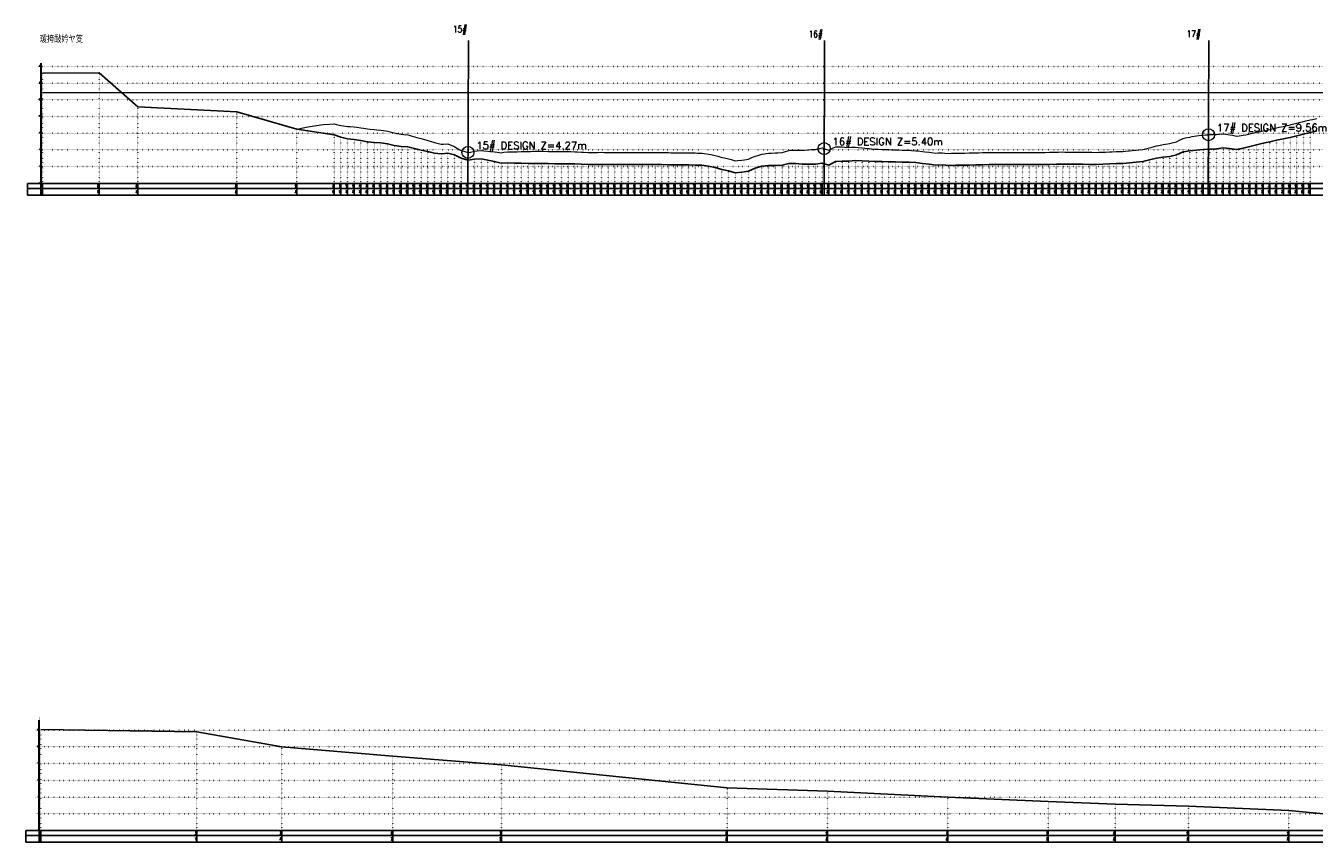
# Model space of a CAD drawing. Extents: x 391415 to 399140, y 3188456 to 3193757.
# Tile 2 of 3: x 391446 to 395301, y 3191315 to 3193757. Entities that reach past the tile are written whole.
import ezdxf
from ezdxf.enums import TextEntityAlignment as Align

# ---------------------------------------------------------------- set-up
doc = ezdxf.new("R2010")
doc.units = 0
doc.linetypes.add('X4', pattern=[1.6, 0, -1.6])
doc.layers.get('0').update_dxf_attribs({"linetype": 'CONTINUOUS'})
for name, color, linetype, lineweight in [('ANNOTATION', 7, 'CONTINUOUS', 0), ('DESIGN_CENTER', 1, 'CONTINUOUS', 0), ('PIER_CONTROL', 6, 'CONTINUOUS', 0), ('WSE_22_190', 4, 'CONTINUOUS', 0)]:
    doc.layers.add(name, color=color, linetype=linetype, lineweight=lineweight)
for name, color, linetype in [('DLSS', 4, 'CONTINUOUS'), ('DMX', 1, 'CONTINUOUS'), ('ZDH', 1, 'CONTINUOUS'), ('zdm1', 2, 'CONTINUOUS'), ('ZDMT5', 3, 'CONTINUOUS')]:
    doc.layers.add(name, color=color, linetype=linetype)
doc.styles.add('HZ', font='rs.shx', dxfattribs={"width": 0.8, "bigfont": 'hztxt.shx'})
doc.styles.get("Standard").update_dxf_attribs({"font": 'rs.shx', "bigfont": 'hztxt.shx'})

msp = doc.modelspace()

# ---------------------------------------------------------------- linework, layer by layer
at = {"linetype": 'Continuous', "flags": 128}
for points in [[(392768.7, 3193250.3), (392770.7, 3193712.5)], [(393834.4, 3193250.3), (393836.3, 3193712.5)], [(394984.2, 3193250.3), (394986.2, 3193712.5)]]:
    msp.add_lwpolyline(points, dxfattribs=at)
at = {"layer": 'DESIGN_CENTER', "color": 1}
msp.add_lwpolyline([(391496.2, 3193615.1), (391665.4, 3193615.5), (391780.9, 3193514.3), (392077.4, 3193499.3), (392256.8, 3193447.3), (392276.2, 3193451.1), (392296.2, 3193455.2), (392316.2, 3193458.7), (392336.2, 3193461.2), (392356.2, 3193462.7), (392368.7, 3193463), (392376.2, 3193461.4), (392388.7, 3193458.5), (392396.2, 3193457.5), (392408.7, 3193455.5), (392416.2, 3193455.1), (392428.7, 3193454.1), (392436.2, 3193453.1), (392448.7, 3193451.3), (392456.2, 3193450.1), (392468.7, 3193448), (392476.2, 3193447.4), (392488.7, 3193446.3), (392496.2, 3193445.8), (392508.7, 3193444.8), (392516.2, 3193443.7), (392528.7, 3193441.7), (392536.2, 3193439.5), (392548.7, 3193436), (392556.2, 3193434.7), (392568.7, 3193432.5), (392576.2, 3193431.8), (392588.7, 3193430.6), (392596.2, 3193428.4), (392608.7, 3193424.8), (392616.2, 3193422.8), (392628.7, 3193419.3), (392636.2, 3193417.1), (392648.7, 3193413.4), (392656.2, 3193411.1), (392668.7, 3193407.2), (392676.2, 3193405.6), (392688.7, 3193402.8), (392696.2, 3193403), (392708.7, 3193403.2), (392716.2, 3193400.3), (392728.7, 3193395.5), (392736.2, 3193391.1), (392748.7, 3193384), (392756.2, 3193381.6), (392768.7, 3193378), (392769.1, 3193378), (392776.2, 3193379.1), (392788.7, 3193381.4), (392796.2, 3193382.2), (392808.7, 3193383.7), (392816.2, 3193383), (392828.7, 3193381.8), (392836.2, 3193381.1), (392848.7, 3193379.9), (392856.2, 3193378.9), (392868.7, 3193377.1), (392876.2, 3193378.2), (392888.7, 3193379.8), (392896.2, 3193379.8), (392908.7, 3193379.8), (392916.2, 3193380.1), (392928.7, 3193380.5), (392936.2, 3193380.8), (392948.7, 3193381), (392956.2, 3193381.1), (392968.7, 3193381.2), (392976.2, 3193381.2), (392988.7, 3193381.2), (392996.2, 3193381.2), (393008.7, 3193381.1), (393016.2, 3193381.1), (393028.7, 3193380.9), (393036.2, 3193380.8), (393048.7, 3193380.6), (393056.2, 3193380.5), (393068.7, 3193380.4), (393076.2, 3193380.2), (393088.7, 3193380.1), (393096.2, 3193379.5), (393108.7, 3193378.7), (393116.2, 3193378.5), (393128.7, 3193378.1), (393136.2, 3193378), (393148.7, 3193377.7), (393156.2, 3193377.9), (393168.7, 3193378.2), (393176.2, 3193378.1), (393188.7, 3193377.9), (393196.2, 3193377.8), (393208.7, 3193377.6), (393216.2, 3193377.8), (393228.7, 3193378), (393236.2, 3193378), (393248.7, 3193378), (393256.2, 3193378), (393268.7, 3193378), (393276.2, 3193378), (393288.7, 3193378), (393296.2, 3193378.1), (393308.7, 3193378.1), (393316.2, 3193377.9), (393328.7, 3193377.7), (393336.2, 3193377.6), (393348.7, 3193377.4), (393356.2, 3193377.3), (393368.7, 3193377.2), (393376.2, 3193377.1), (393388.7, 3193376.9), (393396.2, 3193376.8), (393408.7, 3193376.7), (393416.2, 3193376.6), (393428.7, 3193376.4), (393436.2, 3193376.3), (393448.7, 3193376.2), (393456.2, 3193376.1), (393468.7, 3193375.9), (393476.2, 3193374.8), (393488.7, 3193372.8), (393496.2, 3193371.3), (393508.7, 3193368.7), (393516.2, 3193366.4), (393528.7, 3193362.7), (393536.2, 3193361.3), (393548.7, 3193358.9), (393556.2, 3193356.7), (393568.7, 3193353), (393576.2, 3193353.8), (393588.7, 3193355.1), (393596.2, 3193356.1), (393608.7, 3193357.9), (393616.2, 3193361.2), (393628.7, 3193366.7), (393636.2, 3193369), (393648.7, 3193372.7), (393656.2, 3193373.6), (393668.7, 3193375.3), (393676.2, 3193375.7), (393688.7, 3193376.4), (393696.2, 3193376.7), (393708.7, 3193377.4), (393716.2, 3193379.9), (393728.7, 3193384), (393736.2, 3193384.4), (393748.7, 3193385.1), (393756.2, 3193384.8), (393768.7, 3193384.4), (393776.2, 3193385), (393788.7, 3193386.1), (393796.2, 3193386.5), (393808.7, 3193387), (393816.2, 3193388.7), (393828.7, 3193391.3), (393834.8, 3193389.3), (393836.2, 3193388.8), (393848.7, 3193384.4), (393856.2, 3193388.3), (393868.7, 3193394.6), (393876.2, 3193394.4), (393888.7, 3193394.1), (393896.2, 3193393.7), (393908.7, 3193393), (393916.2, 3193393.2), (393928.7, 3193393.6), (393936.2, 3193392.9), (393948.7, 3193391.7), (393956.2, 3193390.8), (393968.7, 3193389.3), (393976.2, 3193388.8), (393988.7, 3193388.1), (393996.2, 3193387.7), (394008.7, 3193387), (394016.2, 3193386.7), (394028.7, 3193386.2), (394036.2, 3193385.9), (394048.7, 3193385.5), (394056.2, 3193385.3), (394068.7, 3193384.9), (394076.2, 3193384.8), (394088.7, 3193384.6), (394096.2, 3193384), (394108.7, 3193383.1), (394116.2, 3193382.2), (394128.7, 3193380.7), (394136.2, 3193379.8), (394148.7, 3193378.3), (394156.2, 3193377.5), (394168.7, 3193376.1), (394176.2, 3193376.3), (394188.7, 3193376.6), (394196.2, 3193376), (394208.7, 3193375), (394216.2, 3193375.2), (394228.7, 3193375.4), (394236.2, 3193375.6), (394248.7, 3193375.9), (394256.2, 3193376.1), (394268.7, 3193376.3), (394276.2, 3193376.5), (394288.7, 3193376.8), (394296.2, 3193376.9), (394308.7, 3193377.2), (394316.2, 3193377.4), (394328.7, 3193377.7), (394336.2, 3193377.8), (394348.7, 3193378), (394356.2, 3193377.9), (394368.7, 3193377.9), (394376.2, 3193377.9), (394388.7, 3193377.8), (394396.2, 3193377.8), (394408.7, 3193377.8), (394416.2, 3193377.8), (394428.7, 3193377.7), (394436.2, 3193377.7), (394448.7, 3193377.7), (394456.2, 3193377.6), (394468.7, 3193377.6), (394476.2, 3193377.8), (394488.7, 3193378), (394496.2, 3193378.1), (394508.7, 3193378.3), (394516.2, 3193378.5), (394528.7, 3193378.9), (394536.2, 3193379), (394548.7, 3193379.3), (394556.2, 3193379.1), (394568.7, 3193378.8), (394576.2, 3193378.8), (394588.7, 3193378.9), (394596.2, 3193378.7), (394608.7, 3193378.5), (394616.2, 3193378.4), (394628.7, 3193378.3), (394636.2, 3193378.2), (394648.7, 3193378.1), (394656.2, 3193378.3), (394668.7, 3193378.5), (394676.2, 3193379), (394688.7, 3193379.6), (394696.2, 3193379.9), (394708.7, 3193380.3), (394716.2, 3193380.4), (394728.7, 3193380.5), (394736.2, 3193381.2), (394748.7, 3193382.4), (394756.2, 3193383.3), (394768.7, 3193384.9), (394776.2, 3193385.6), (394788.7, 3193386.8), (394796.2, 3193388.7), (394808.7, 3193391.9), (394816.2, 3193393.8), (394828.7, 3193397.1), (394836.2, 3193398.7), (394848.7, 3193401.3), (394856.2, 3193402.3), (394868.7, 3193404.2), (394876.2, 3193406.1), (394888.7, 3193409.3), (394896.2, 3193413.2), (394908.7, 3193419.7), (394916.2, 3193421.3), (394928.7, 3193423.9), (394936.2, 3193425.3), (394948.7, 3193427.7), (394956.2, 3193428.5), (394968.7, 3193429.7), (394976.2, 3193430.4), (394984.8, 3193430.9), (394988.7, 3193431.1), (394996.2, 3193431.4), (395008.7, 3193431.6), (395016.2, 3193432.5), (395028.7, 3193433.7), (395036.2, 3193432.6), (395048.7, 3193430.8), (395056.2, 3193429.2), (395068.7, 3193426.8), (395076.2, 3193427.6), (395088.7, 3193429.1), (395096.2, 3193430.7), (395108.7, 3193433.5), (395116.2, 3193435.2), (395128.7, 3193438.2), (395136.2, 3193439.6), (395148.7, 3193442.2), (395156.2, 3193443.8), (395168.7, 3193446.6), (395176.2, 3193448.5), (395188.7, 3193451.7), (395196.2, 3193453), (395208.7, 3193455.3), (395216.2, 3193457.1), (395228.7, 3193460.2), (395236.2, 3193462.1), (395248.7, 3193465.2), (395256.2, 3193467.1), (395268.7, 3193470.2), (395276.2, 3193472), (395288.7, 3193475), (395296.2, 3193476.8), (395308.7, 3193479.6)], dxfattribs=at)
at = {"layer": 'DMX', "linetype": 'Continuous', "flags": 128}
for points in [[(391496.2, 3193615.1), (391665.4, 3193615.5), (391780.9, 3193514.3), (392077.4, 3193499.3), (392256.8, 3193447.3), (392368.7, 3193430.9), (392388.7, 3193423.8), (392408.7, 3193419), (392428.7, 3193416.5), (392448.7, 3193413.1), (392468.7, 3193409.6), (392488.7, 3193407.9), (392508.7, 3193406.6), (392528.7, 3193403.7), (392548.7, 3193398.4), (392568.7, 3193395.4), (392588.7, 3193394.1), (392608.7, 3193389.3), (392628.7, 3193384.8), (392648.7, 3193380.3), (392668.7, 3193375.8), (392688.7, 3193373.4), (392708.7, 3193375.9), (392728.7, 3193370.3), (392748.7, 3193360.5), (392768.7, 3193355.2), (392788.7, 3193357.9), (392808.7, 3193358.6), (392828.7, 3193354.5), (392848.7, 3193350.5), (392868.7, 3193345.8), (392888.7, 3193346.8), (392908.7, 3193345.5), (392928.7, 3193345.3), (392948.7, 3193345), (392968.7, 3193344.8), (392988.7, 3193344.6), (393008.7, 3193344.4), (393028.7, 3193344.2), (393048.7, 3193344), (393068.7, 3193343.8), (393088.7, 3193343.6), (393108.7, 3193342.3), (393128.7, 3193341.8), (393148.7, 3193341.4), (393168.7, 3193342), (393188.7, 3193341.7), (393208.7, 3193341.5), (393228.7, 3193341.9), (393248.7, 3193341.9), (393268.7, 3193341.9), (393288.7, 3193341.9), (393308.7, 3193341.9), (393328.7, 3193341.6), (393348.7, 3193341.3), (393368.7, 3193341), (393388.7, 3193340.8), (393408.7, 3193340.5), (393428.7, 3193340.3), (393448.7, 3193340.1), (393468.7, 3193339.9), (393488.7, 3193336.8), (393508.7, 3193332.7), (393528.7, 3193326.8), (393548.7, 3193323.1), (393568.7, 3193317.2), (393588.7, 3193319.3), (393608.7, 3193322.1), (393628.7, 3193330.8), (393648.7, 3193336.5), (393668.7, 3193338.7), (393688.7, 3193339.2), (393708.7, 3193339.4), (393728.7, 3193344.9), (393748.7, 3193344.8), (393768.7, 3193342.6), (393788.7, 3193342.9), (393808.7, 3193342.5), (393828.7, 3193346), (393848.7, 3193339.4), (393868.7, 3193350.5), (393888.7, 3193351.4), (393908.7, 3193351.8), (393928.7, 3193353.8), (393948.7, 3193353.1), (393968.7, 3193351.7), (393988.7, 3193351.2), (394008.7, 3193350.7), (394028.7, 3193350.1), (394048.7, 3193349.6), (394068.7, 3193349.1), (394088.7, 3193348.8), (394108.7, 3193347.3), (394128.7, 3193344.8), (394148.7, 3193342.4), (394168.7, 3193340.1), (394188.7, 3193340.6), (394208.7, 3193339), (394228.7, 3193339.3), (394248.7, 3193339.8), (394268.7, 3193340.2), (394288.7, 3193340.6), (394308.7, 3193341), (394328.7, 3193341.5), (394348.7, 3193341.8), (394368.7, 3193341.7), (394388.7, 3193341.7), (394408.7, 3193341.6), (394428.7, 3193341.6), (394448.7, 3193341.5), (394468.7, 3193341.4), (394488.7, 3193341.8), (394508.7, 3193342.2), (394528.7, 3193342.7), (394548.7, 3193343.1), (394568.7, 3193342.7), (394588.7, 3193342.7), (394608.7, 3193342.4), (394628.7, 3193342.2), (394648.7, 3193342.1), (394668.7, 3193342.6), (394688.7, 3193343.7), (394708.7, 3193344.5), (394728.7, 3193344.6), (394748.7, 3193346.5), (394768.7, 3193349), (394788.7, 3193350.7), (394808.7, 3193355.5), (394828.7, 3193360.4), (394848.7, 3193364), (394868.7, 3193366.1), (394888.7, 3193370.2), (394908.7, 3193379.6), (394928.7, 3193382.5), (394948.7, 3193385.1), (394968.7, 3193386.4), (394988.7, 3193387.5), (395008.7, 3193388.5), (395028.7, 3193391.7), (395048.7, 3193389.9), (395068.7, 3193387), (395088.7, 3193390.4), (395108.7, 3193395.6), (395128.7, 3193400.8), (395148.7, 3193405.1), (395168.7, 3193409.7), (395188.7, 3193414.7), (395208.7, 3193418.1), (395228.7, 3193422.8), (395248.7, 3193427.6), (395268.7, 3193432.5), (395288.7, 3193437.5), (395308.7, 3193442.8)], [(391491, 3191651.7), (391958.1, 3191644.7), (392212, 3191599.7), (392544.2, 3191571.7), (392869.7, 3191545.7), (393545, 3191477.6), (393845.2, 3191467.1), (394205.3, 3191449.8), (394505.5, 3191436.6), (394705.3, 3191428.2), (394925.4, 3191422.6), (395225.6, 3191409.2), (395505.5, 3191382.4)]]:
    msp.add_lwpolyline(points, dxfattribs=at)
at = {"layer": 'PIER_CONTROL', "color": 6}
for centre in [(394984.8, 3193430.9), (392769.1, 3193378), (393834.8, 3193389.3)]:
    msp.add_circle(centre, 18, dxfattribs=at)
at = {"layer": 'WSE_22_190', "color": 4}
msp.add_line((391496.2, 3193557.2), (396812.7, 3193557.2), dxfattribs=at)
at = {"layer": 'zdm1', "linetype": 'X4'}
for p, q in [((391481.2, 3193635.3), (396827.7, 3193635.3)), ((391481.2, 3193585.3), (396827.7, 3193585.3)), ((391481.2, 3193535.3), (396827.7, 3193535.3)), ((391481.2, 3193485.3), (396827.7, 3193485.3)), ((391481.2, 3193435.3), (396827.7, 3193435.3)), ((391481.2, 3193385.3), (396827.7, 3193385.3)), ((391481.2, 3193335.3), (396827.7, 3193335.3)), ((391481.2, 3193285.3), (396827.7, 3193285.3)), ((391476, 3191649.7), (398969.1, 3191649.7)), ((391476, 3191599.7), (398969.1, 3191599.7)), ((391476, 3191549.7), (398969.1, 3191549.7)), ((391476, 3191499.7), (398969.1, 3191499.7)), ((391476, 3191449.7), (398969.1, 3191449.7)), ((391476, 3191399.7), (398969.1, 3191399.7)), ((391476, 3191349.7), (398969.1, 3191349.7))]:
    msp.add_line(p, q, dxfattribs=at)
at = {"layer": 'zdm1', "linetype": 'Continuous'}
for p, q in [((391490.7, 3193285.3), (391490.7, 3193645.3)), ((391491.7, 3193285.3), (391491.7, 3193645.3)), ((391451.2, 3193285.3), (391496.2, 3193285.3)), ((391451.2, 3193250.3), (391451.2, 3193285.3)), ((391451.2, 3193270.3), (396817.7, 3193270.3)), ((391491.2, 3193250.3), (391491.2, 3193285.3)), ((391496.2, 3193285.3), (396817.7, 3193285.3)), ((391451.2, 3193250.3), (396817.7, 3193250.3)), ((391485.5, 3191349.7), (391485.5, 3191679.7)), ((391486.5, 3191349.7), (391486.5, 3191679.7)), ((391446, 3191349.7), (391491, 3191349.7)), ((391446, 3191314.7), (391446, 3191349.7)), ((391446, 3191334.7), (398959.1, 3191334.7)), ((391486, 3191314.7), (391486, 3191349.7)), ((391491, 3191349.7), (398959.1, 3191349.7)), ((391446, 3191314.7), (398959.1, 3191314.7))]:
    msp.add_line(p, q, dxfattribs=at)
at = {"layer": 'zdm1', "linetype": 'Continuous', "const_width": 1, "flags": 128}
for points in [[(391491.2, 3193635.3), (391491.2, 3193645.3)], [(391491.2, 3193615.3), (391491.2, 3193625.3)], [(391491.2, 3193595.3), (391491.2, 3193605.3)], [(391491.2, 3193575.3), (391491.2, 3193585.3)], [(391491.2, 3193555.3), (391491.2, 3193565.3)], [(391491.2, 3193535.3), (391491.2, 3193545.3)], [(391491.2, 3193515.3), (391491.2, 3193525.3)], [(391491.2, 3193495.3), (391491.2, 3193505.3)], [(391491.2, 3193475.3), (391491.2, 3193485.3)], [(391491.2, 3193455.3), (391491.2, 3193465.3)], [(391491.2, 3193435.3), (391491.2, 3193445.3)], [(391491.2, 3193415.3), (391491.2, 3193425.3)], [(391491.2, 3193395.3), (391491.2, 3193405.3)], [(391491.2, 3193375.3), (391491.2, 3193385.3)], [(391491.2, 3193355.3), (391491.2, 3193365.3)], [(391491.2, 3193335.3), (391491.2, 3193345.3)], [(391491.2, 3193315.3), (391491.2, 3193325.3)], [(391491.2, 3193295.3), (391491.2, 3193305.3)], [(391486, 3191679.7), (391486, 3191689.7)], [(391486, 3191659.7), (391486, 3191669.7)], [(391486, 3191639.7), (391486, 3191649.7)], [(391486, 3191619.7), (391486, 3191629.7)], [(391486, 3191599.7), (391486, 3191609.7)], [(391486, 3191579.7), (391486, 3191589.7)], [(391486, 3191559.7), (391486, 3191569.7)], [(391486, 3191539.7), (391486, 3191549.7)], [(391486, 3191519.7), (391486, 3191529.7)], [(391486, 3191499.7), (391486, 3191509.7)], [(391486, 3191479.7), (391486, 3191489.7)], [(391486, 3191459.7), (391486, 3191469.7)], [(391486, 3191439.7), (391486, 3191449.7)], [(391486, 3191419.7), (391486, 3191429.7)], [(391486, 3191399.7), (391486, 3191409.7)], [(391486, 3191379.7), (391486, 3191389.7)], [(391486, 3191359.7), (391486, 3191369.7)]]:
    msp.add_lwpolyline(points, dxfattribs=at)
at = {"layer": 'ZDMT5', "linetype": 'X4'}
for p, q in [((391496.2, 3193285.3), (391496.2, 3193615.1)), ((391665.4, 3193285.3), (391665.4, 3193615.5)), ((391780.9, 3193285.3), (391780.9, 3193514.3)), ((392077.4, 3193285.3), (392077.4, 3193499.3)), ((392256.8, 3193285.3), (392256.8, 3193447.3)), ((392368.7, 3193285.3), (392368.7, 3193430.9)), ((392388.7, 3193285.3), (392388.7, 3193423.8)), ((392408.7, 3193285.3), (392408.7, 3193419)), ((392428.7, 3193285.3), (392428.7, 3193416.5)), ((395208.7, 3193285.3), (395208.7, 3193418.1)), ((395228.7, 3193285.3), (395228.7, 3193422.8)), ((395248.7, 3193285.3), (395248.7, 3193427.6)), ((395268.7, 3193285.3), (395268.7, 3193432.5)), ((395288.7, 3193285.3), (395288.7, 3193437.5)), ((392448.7, 3193285.3), (392448.7, 3193413.1)), ((392468.7, 3193285.3), (392468.7, 3193409.6)), ((392488.7, 3193285.3), (392488.7, 3193407.9)), ((392508.7, 3193285.3), (392508.7, 3193406.6)), ((392528.7, 3193285.3), (392528.7, 3193403.7)), ((392548.7, 3193285.3), (392548.7, 3193398.4)), ((392568.7, 3193285.3), (392568.7, 3193395.4)), ((392588.7, 3193285.3), (392588.7, 3193394.1)), ((392608.7, 3193285.3), (392608.7, 3193389.3)), ((392628.7, 3193285.3), (392628.7, 3193384.8)), ((392648.7, 3193285.3), (392648.7, 3193380.3)), ((394908.7, 3193285.3), (394908.7, 3193379.6)), ((394928.7, 3193285.3), (394928.7, 3193382.5)), ((394948.7, 3193285.3), (394948.7, 3193385.1)), ((394968.7, 3193285.3), (394968.7, 3193386.4)), ((394988.7, 3193285.3), (394988.7, 3193387.5)), ((395008.7, 3193285.3), (395008.7, 3193388.5)), ((395028.7, 3193285.3), (395028.7, 3193391.7)), ((395048.7, 3193285.3), (395048.7, 3193389.9)), ((395068.7, 3193285.3), (395068.7, 3193387)), ((395088.7, 3193285.3), (395088.7, 3193390.4)), ((395108.7, 3193285.3), (395108.7, 3193395.6)), ((395128.7, 3193285.3), (395128.7, 3193400.8)), ((395148.7, 3193285.3), (395148.7, 3193405.1)), ((395168.7, 3193285.3), (395168.7, 3193409.7)), ((395188.7, 3193285.3), (395188.7, 3193414.7)), ((392668.7, 3193285.3), (392668.7, 3193375.8)), ((392688.7, 3193285.3), (392688.7, 3193373.4)), ((392708.7, 3193285.3), (392708.7, 3193375.9)), ((392728.7, 3193285.3), (392728.7, 3193370.3)), ((392748.7, 3193285.3), (392748.7, 3193360.5)), ((392768.7, 3193285.3), (392768.7, 3193355.2)), ((392788.7, 3193285.3), (392788.7, 3193357.9)), ((392808.7, 3193285.3), (392808.7, 3193358.6)), ((392828.7, 3193285.3), (392828.7, 3193354.5)), ((392848.7, 3193285.3), (392848.7, 3193350.5)), ((392868.7, 3193285.3), (392868.7, 3193345.8)), ((392888.7, 3193285.3), (392888.7, 3193346.8)), ((392908.7, 3193285.3), (392908.7, 3193345.5)), ((392928.7, 3193285.3), (392928.7, 3193345.3)), ((392948.7, 3193285.3), (392948.7, 3193345)), ((392968.7, 3193285.3), (392968.7, 3193344.8)), ((392988.7, 3193285.3), (392988.7, 3193344.6)), ((393008.7, 3193285.3), (393008.7, 3193344.4)), ((393028.7, 3193285.3), (393028.7, 3193344.2)), ((393048.7, 3193285.3), (393048.7, 3193344)), ((393068.7, 3193285.3), (393068.7, 3193343.8)), ((393088.7, 3193285.3), (393088.7, 3193343.6)), ((393108.7, 3193285.3), (393108.7, 3193342.3)), ((393128.7, 3193285.3), (393128.7, 3193341.8)), ((393148.7, 3193285.3), (393148.7, 3193341.4)), ((393168.7, 3193285.3), (393168.7, 3193342)), ((393188.7, 3193285.3), (393188.7, 3193341.7)), ((393208.7, 3193285.3), (393208.7, 3193341.5)), ((393228.7, 3193285.3), (393228.7, 3193341.9)), ((393248.7, 3193285.3), (393248.7, 3193341.9)), ((393268.7, 3193285.3), (393268.7, 3193341.9)), ((393288.7, 3193285.3), (393288.7, 3193341.9)), ((393308.7, 3193285.3), (393308.7, 3193341.9)), ((393328.7, 3193285.3), (393328.7, 3193341.6)), ((393348.7, 3193285.3), (393348.7, 3193341.3)), ((393368.7, 3193285.3), (393368.7, 3193341)), ((393388.7, 3193285.3), (393388.7, 3193340.8)), ((393408.7, 3193285.3), (393408.7, 3193340.5)), ((393428.7, 3193285.3), (393428.7, 3193340.3)), ((393448.7, 3193285.3), (393448.7, 3193340.1)), ((393468.7, 3193285.3), (393468.7, 3193339.9)), ((393688.7, 3193285.3), (393688.7, 3193339.2)), ((393708.7, 3193285.3), (393708.7, 3193339.4)), ((393728.7, 3193285.3), (393728.7, 3193344.9)), ((393748.7, 3193285.3), (393748.7, 3193344.8)), ((393768.7, 3193285.3), (393768.7, 3193342.6)), ((393788.7, 3193285.3), (393788.7, 3193342.9)), ((393808.7, 3193285.3), (393808.7, 3193342.5)), ((393828.7, 3193285.3), (393828.7, 3193346)), ((393848.7, 3193285.3), (393848.7, 3193339.4)), ((393868.7, 3193285.3), (393868.7, 3193350.5)), ((393888.7, 3193285.3), (393888.7, 3193351.4)), ((393908.7, 3193285.3), (393908.7, 3193351.8)), ((393928.7, 3193285.3), (393928.7, 3193353.8)), ((393948.7, 3193285.3), (393948.7, 3193353.1)), ((393968.7, 3193285.3), (393968.7, 3193351.7)), ((393988.7, 3193285.3), (393988.7, 3193351.2)), ((394008.7, 3193285.3), (394008.7, 3193350.7)), ((394028.7, 3193285.3), (394028.7, 3193350.1)), ((394048.7, 3193285.3), (394048.7, 3193349.6)), ((394068.7, 3193285.3), (394068.7, 3193349.1)), ((394088.7, 3193285.3), (394088.7, 3193348.8)), ((394108.7, 3193285.3), (394108.7, 3193347.3)), ((394128.7, 3193285.3), (394128.7, 3193344.8)), ((394148.7, 3193285.3), (394148.7, 3193342.4)), ((394168.7, 3193285.3), (394168.7, 3193340.1)), ((394188.7, 3193285.3), (394188.7, 3193340.6)), ((394228.7, 3193285.3), (394228.7, 3193339.3)), ((394248.7, 3193285.3), (394248.7, 3193339.8)), ((394268.7, 3193285.3), (394268.7, 3193340.2)), ((394288.7, 3193285.3), (394288.7, 3193340.6)), ((394308.7, 3193285.3), (394308.7, 3193341)), ((394328.7, 3193285.3), (394328.7, 3193341.5)), ((394348.7, 3193285.3), (394348.7, 3193341.8)), ((394368.7, 3193285.3), (394368.7, 3193341.7)), ((394388.7, 3193285.3), (394388.7, 3193341.7)), ((394408.7, 3193285.3), (394408.7, 3193341.6)), ((394428.7, 3193285.3), (394428.7, 3193341.6)), ((394448.7, 3193285.3), (394448.7, 3193341.5)), ((394468.7, 3193285.3), (394468.7, 3193341.4)), ((394488.7, 3193285.3), (394488.7, 3193341.8)), ((394508.7, 3193285.3), (394508.7, 3193342.2)), ((394528.7, 3193285.3), (394528.7, 3193342.7)), ((394548.7, 3193285.3), (394548.7, 3193343.1)), ((394568.7, 3193285.3), (394568.7, 3193342.7)), ((394588.7, 3193285.3), (394588.7, 3193342.7)), ((394608.7, 3193285.3), (394608.7, 3193342.4)), ((394628.7, 3193285.3), (394628.7, 3193342.2)), ((394648.7, 3193285.3), (394648.7, 3193342.1)), ((394668.7, 3193285.3), (394668.7, 3193342.6)), ((394688.7, 3193285.3), (394688.7, 3193343.7)), ((394708.7, 3193285.3), (394708.7, 3193344.5)), ((394728.7, 3193285.3), (394728.7, 3193344.6)), ((394748.7, 3193285.3), (394748.7, 3193346.5)), ((394768.7, 3193285.3), (394768.7, 3193349)), ((394788.7, 3193285.3), (394788.7, 3193350.7)), ((394808.7, 3193285.3), (394808.7, 3193355.5)), ((394828.7, 3193285.3), (394828.7, 3193360.4)), ((394848.7, 3193285.3), (394848.7, 3193364)), ((394868.7, 3193285.3), (394868.7, 3193366.1)), ((394888.7, 3193285.3), (394888.7, 3193370.2)), ((393488.7, 3193285.3), (393488.7, 3193336.8)), ((393508.7, 3193285.3), (393508.7, 3193332.7)), ((393528.7, 3193285.3), (393528.7, 3193326.8)), ((393548.7, 3193285.3), (393548.7, 3193323.1)), ((393568.7, 3193285.3), (393568.7, 3193317.2)), ((393588.7, 3193285.3), (393588.7, 3193319.3)), ((393608.7, 3193285.3), (393608.7, 3193322.1)), ((393628.7, 3193285.3), (393628.7, 3193330.8)), ((393648.7, 3193285.3), (393648.7, 3193336.5)), ((393668.7, 3193285.3), (393668.7, 3193338.7)), ((394208.7, 3193285.3), (394208.7, 3193339)), ((391491, 3191349.7), (391491, 3191651.7)), ((391958.1, 3191349.7), (391958.1, 3191644.7)), ((392212, 3191349.7), (392212, 3191599.7)), ((392544.2, 3191349.7), (392544.2, 3191571.7)), ((392869.7, 3191349.7), (392869.7, 3191545.7)), ((393545, 3191349.7), (393545, 3191477.6)), ((393845.2, 3191349.7), (393845.2, 3191467.1)), ((394205.3, 3191349.7), (394205.3, 3191449.8)), ((394505.5, 3191349.7), (394505.5, 3191436.6)), ((394705.3, 3191349.7), (394705.3, 3191428.2)), ((394925.4, 3191349.7), (394925.4, 3191422.6)), ((395225.6, 3191349.7), (395225.6, 3191409.2))]:
    msp.add_line(p, q, dxfattribs=at)
at = {"layer": 'ZDMT5', "linetype": 'Continuous'}
for p, q in [((391496.2, 3193250.3), (391496.2, 3193285.3)), ((391665.4, 3193250.3), (391665.4, 3193285.3)), ((391780.9, 3193250.3), (391780.9, 3193285.3)), ((392077.4, 3193250.3), (392077.4, 3193285.3)), ((392256.8, 3193250.3), (392256.8, 3193285.3)), ((392368.7, 3193250.3), (392368.7, 3193285.3)), ((392388.7, 3193250.3), (392388.7, 3193285.3)), ((392408.7, 3193250.3), (392408.7, 3193285.3)), ((392428.7, 3193250.3), (392428.7, 3193285.3)), ((392448.7, 3193250.3), (392448.7, 3193285.3)), ((392468.7, 3193250.3), (392468.7, 3193285.3)), ((392488.7, 3193250.3), (392488.7, 3193285.3)), ((392508.7, 3193250.3), (392508.7, 3193285.3)), ((392528.7, 3193250.3), (392528.7, 3193285.3)), ((392548.7, 3193250.3), (392548.7, 3193285.3)), ((392568.7, 3193250.3), (392568.7, 3193285.3)), ((392588.7, 3193250.3), (392588.7, 3193285.3)), ((392608.7, 3193250.3), (392608.7, 3193285.3)), ((392628.7, 3193250.3), (392628.7, 3193285.3)), ((392648.7, 3193250.3), (392648.7, 3193285.3)), ((392668.7, 3193250.3), (392668.7, 3193285.3)), ((392688.7, 3193250.3), (392688.7, 3193285.3)), ((392708.7, 3193250.3), (392708.7, 3193285.3)), ((392728.7, 3193250.3), (392728.7, 3193285.3)), ((392748.7, 3193250.3), (392748.7, 3193285.3)), ((392768.7, 3193250.3), (392768.7, 3193285.3)), ((392788.7, 3193250.3), (392788.7, 3193285.3)), ((392808.7, 3193250.3), (392808.7, 3193285.3)), ((392828.7, 3193250.3), (392828.7, 3193285.3)), ((392848.7, 3193250.3), (392848.7, 3193285.3)), ((392868.7, 3193250.3), (392868.7, 3193285.3)), ((392888.7, 3193250.3), (392888.7, 3193285.3)), ((392908.7, 3193250.3), (392908.7, 3193285.3)), ((392928.7, 3193250.3), (392928.7, 3193285.3)), ((392948.7, 3193250.3), (392948.7, 3193285.3)), ((392968.7, 3193250.3), (392968.7, 3193285.3)), ((392988.7, 3193250.3), (392988.7, 3193285.3)), ((393008.7, 3193250.3), (393008.7, 3193285.3)), ((393028.7, 3193250.3), (393028.7, 3193285.3)), ((393048.7, 3193250.3), (393048.7, 3193285.3)), ((393068.7, 3193250.3), (393068.7, 3193285.3)), ((393088.7, 3193250.3), (393088.7, 3193285.3)), ((393108.7, 3193250.3), (393108.7, 3193285.3)), ((393128.7, 3193250.3), (393128.7, 3193285.3)), ((393148.7, 3193250.3), (393148.7, 3193285.3)), ((393168.7, 3193250.3), (393168.7, 3193285.3)), ((393188.7, 3193250.3), (393188.7, 3193285.3)), ((393208.7, 3193250.3), (393208.7, 3193285.3)), ((393228.7, 3193250.3), (393228.7, 3193285.3)), ((393248.7, 3193250.3), (393248.7, 3193285.3)), ((393268.7, 3193250.3), (393268.7, 3193285.3)), ((393288.7, 3193250.3), (393288.7, 3193285.3)), ((393308.7, 3193250.3), (393308.7, 3193285.3)), ((393328.7, 3193250.3), (393328.7, 3193285.3)), ((393348.7, 3193250.3), (393348.7, 3193285.3)), ((393368.7, 3193250.3), (393368.7, 3193285.3)), ((393388.7, 3193250.3), (393388.7, 3193285.3)), ((393408.7, 3193250.3), (393408.7, 3193285.3)), ((393428.7, 3193250.3), (393428.7, 3193285.3)), ((393448.7, 3193250.3), (393448.7, 3193285.3)), ((393468.7, 3193250.3), (393468.7, 3193285.3)), ((393488.7, 3193250.3), (393488.7, 3193285.3)), ((393508.7, 3193250.3), (393508.7, 3193285.3)), ((393528.7, 3193250.3), (393528.7, 3193285.3)), ((393548.7, 3193250.3), (393548.7, 3193285.3)), ((393568.7, 3193250.3), (393568.7, 3193285.3)), ((393588.7, 3193250.3), (393588.7, 3193285.3)), ((393608.7, 3193250.3), (393608.7, 3193285.3)), ((393628.7, 3193250.3), (393628.7, 3193285.3)), ((393648.7, 3193250.3), (393648.7, 3193285.3)), ((393668.7, 3193250.3), (393668.7, 3193285.3)), ((393688.7, 3193250.3), (393688.7, 3193285.3)), ((393708.7, 3193250.3), (393708.7, 3193285.3)), ((393728.7, 3193250.3), (393728.7, 3193285.3)), ((393748.7, 3193250.3), (393748.7, 3193285.3)), ((393768.7, 3193250.3), (393768.7, 3193285.3)), ((393788.7, 3193250.3), (393788.7, 3193285.3)), ((393808.7, 3193250.3), (393808.7, 3193285.3)), ((393828.7, 3193250.3), (393828.7, 3193285.3)), ((393848.7, 3193250.3), (393848.7, 3193285.3)), ((393868.7, 3193250.3), (393868.7, 3193285.3)), ((393888.7, 3193250.3), (393888.7, 3193285.3)), ((393908.7, 3193250.3), (393908.7, 3193285.3)), ((393928.7, 3193250.3), (393928.7, 3193285.3)), ((393948.7, 3193250.3), (393948.7, 3193285.3)), ((393968.7, 3193250.3), (393968.7, 3193285.3)), ((393988.7, 3193250.3), (393988.7, 3193285.3)), ((394008.7, 3193250.3), (394008.7, 3193285.3)), ((394028.7, 3193250.3), (394028.7, 3193285.3)), ((394048.7, 3193250.3), (394048.7, 3193285.3)), ((394068.7, 3193250.3), (394068.7, 3193285.3)), ((394088.7, 3193250.3), (394088.7, 3193285.3)), ((394108.7, 3193250.3), (394108.7, 3193285.3)), ((394128.7, 3193250.3), (394128.7, 3193285.3)), ((394148.7, 3193250.3), (394148.7, 3193285.3)), ((394168.7, 3193250.3), (394168.7, 3193285.3)), ((394188.7, 3193250.3), (394188.7, 3193285.3)), ((394208.7, 3193250.3), (394208.7, 3193285.3)), ((394228.7, 3193250.3), (394228.7, 3193285.3)), ((394248.7, 3193250.3), (394248.7, 3193285.3)), ((394268.7, 3193250.3), (394268.7, 3193285.3)), ((394288.7, 3193250.3), (394288.7, 3193285.3)), ((394308.7, 3193250.3), (394308.7, 3193285.3)), ((394328.7, 3193250.3), (394328.7, 3193285.3)), ((394348.7, 3193250.3), (394348.7, 3193285.3)), ((394368.7, 3193250.3), (394368.7, 3193285.3)), ((394388.7, 3193250.3), (394388.7, 3193285.3)), ((394408.7, 3193250.3), (394408.7, 3193285.3)), ((394428.7, 3193250.3), (394428.7, 3193285.3)), ((394448.7, 3193250.3), (394448.7, 3193285.3)), ((394468.7, 3193250.3), (394468.7, 3193285.3)), ((394488.7, 3193250.3), (394488.7, 3193285.3)), ((394508.7, 3193250.3), (394508.7, 3193285.3)), ((394528.7, 3193250.3), (394528.7, 3193285.3)), ((394548.7, 3193250.3), (394548.7, 3193285.3)), ((394568.7, 3193250.3), (394568.7, 3193285.3)), ((394588.7, 3193250.3), (394588.7, 3193285.3)), ((394608.7, 3193250.3), (394608.7, 3193285.3)), ((394628.7, 3193250.3), (394628.7, 3193285.3)), ((394648.7, 3193250.3), (394648.7, 3193285.3)), ((394668.7, 3193250.3), (394668.7, 3193285.3)), ((394688.7, 3193250.3), (394688.7, 3193285.3)), ((394708.7, 3193250.3), (394708.7, 3193285.3)), ((394728.7, 3193250.3), (394728.7, 3193285.3)), ((394748.7, 3193250.3), (394748.7, 3193285.3)), ((394768.7, 3193250.3), (394768.7, 3193285.3)), ((394788.7, 3193250.3), (394788.7, 3193285.3)), ((394808.7, 3193250.3), (394808.7, 3193285.3)), ((394828.7, 3193250.3), (394828.7, 3193285.3)), ((394848.7, 3193250.3), (394848.7, 3193285.3)), ((394868.7, 3193250.3), (394868.7, 3193285.3)), ((394888.7, 3193250.3), (394888.7, 3193285.3)), ((394908.7, 3193250.3), (394908.7, 3193285.3)), ((394928.7, 3193250.3), (394928.7, 3193285.3)), ((394948.7, 3193250.3), (394948.7, 3193285.3)), ((394968.7, 3193250.3), (394968.7, 3193285.3)), ((394988.7, 3193250.3), (394988.7, 3193285.3)), ((395008.7, 3193250.3), (395008.7, 3193285.3)), ((395028.7, 3193250.3), (395028.7, 3193285.3)), ((395048.7, 3193250.3), (395048.7, 3193285.3)), ((395068.7, 3193250.3), (395068.7, 3193285.3)), ((395088.7, 3193250.3), (395088.7, 3193285.3)), ((395108.7, 3193250.3), (395108.7, 3193285.3)), ((395128.7, 3193250.3), (395128.7, 3193285.3)), ((395148.7, 3193250.3), (395148.7, 3193285.3)), ((395168.7, 3193250.3), (395168.7, 3193285.3)), ((395188.7, 3193250.3), (395188.7, 3193285.3)), ((395208.7, 3193250.3), (395208.7, 3193285.3)), ((395228.7, 3193250.3), (395228.7, 3193285.3)), ((395248.7, 3193250.3), (395248.7, 3193285.3)), ((395268.7, 3193250.3), (395268.7, 3193285.3)), ((395288.7, 3193250.3), (395288.7, 3193285.3)), ((391491, 3191314.7), (391491, 3191349.7)), ((391958.1, 3191314.7), (391958.1, 3191349.7)), ((392212, 3191314.7), (392212, 3191349.7)), ((392544.2, 3191314.7), (392544.2, 3191349.7)), ((392869.7, 3191314.7), (392869.7, 3191349.7)), ((393545, 3191314.7), (393545, 3191349.7)), ((393845.2, 3191314.7), (393845.2, 3191349.7)), ((394205.3, 3191314.7), (394205.3, 3191349.7)), ((394505.5, 3191314.7), (394505.5, 3191349.7)), ((394705.3, 3191314.7), (394705.3, 3191349.7)), ((394925.4, 3191314.7), (394925.4, 3191349.7)), ((395225.6, 3191314.7), (395225.6, 3191349.7))]:
    msp.add_line(p, q, dxfattribs=at)

# ---------------------------------------------------------------- texts
at = {"layer": 'ANNOTATION', "color": 6}
for s, p in [('17# DESIGN Z=9.56m', (395009.8, 3193440.9)), ('16# DESIGN Z=5.40m', (393859.8, 3193399.3)), ('15# DESIGN Z=4.27m', (392794.1, 3193388))]:
    msp.add_text(s, height=22, dxfattribs=at).set_placement(p)
at = {"layer": 'DLSS', "linetype": 'Continuous', "style": 'HZ', "width": 0.8}
msp.add_text('瑗挎敮妗ヤ笅', height=20, dxfattribs=at).set_placement((391552.4, 3193718.5), align=Align.MIDDLE)
at = {"layer": 'ZDH', "linetype": 'Continuous', "style": 'HZ', "width": 0.8}
for s, p in [('15#', (392724.3, 3193736.7, 88888)), ('16#', (393788.7, 3193722, 88888)), ('17#', (394919.5, 3193722.5, 88888))]:
    msp.add_text(s, height=20, dxfattribs=at).set_placement(p)
at = {"layer": 'zdm1', "linetype": 'Continuous', "style": 'HZ', "width": 0.8}
for s, p in [('30', (391490.2, 3193635.3)), ('25', (391490.2, 3193585.3)), ('20', (391490.2, 3193535.3)), ('15', (391490.2, 3193485.3)), ('10', (391490.2, 3193435.3)), ('5', (391490.2, 3193385.3)), ('0', (391490.2, 3193335.3)), ('-5', (391490.2, 3193285.3)), ('25', (391485, 3191649.7)), ('20', (391485, 3191599.7)), ('15', (391485, 3191549.7)), ('10', (391485, 3191499.7)), ('5', (391485, 3191449.7)), ('0', (391485, 3191399.7)), ('-5', (391485, 3191349.7))]:
    msp.add_text(s, height=3, dxfattribs=at).set_placement(p, align=Align.RIGHT)
at = {"layer": 'ZDMT5', "linetype": 'Continuous', "style": 'HZ', "width": 0.8}
for s, p in [('27.98', (391495.7, 3193277.8)), ('0.0', (391495.7, 3193260.3)), ('28.02', (391664.9, 3193277.8)), ('16.9', (391664.9, 3193260.3)), ('17.90', (391780.4, 3193277.8)), ('28.5', (391780.4, 3193260.3)), ('16.40', (392076.9, 3193277.8)), ('58.1', (392076.9, 3193260.3)), ('11.20', (392256.3, 3193277.8)), ('76.1', (392256.3, 3193260.3)), ('9.56', (392368.2, 3193277.8)), ('87.2', (392368.2, 3193260.3)), ('8.85', (392388.2, 3193277.8)), ('89.2', (392388.2, 3193260.3)), ('8.37', (392408.2, 3193277.8)), ('91.2', (392408.2, 3193260.3)), ('8.12', (392428.2, 3193277.8)), ('93.2', (392428.2, 3193260.3)), ('7.78', (392448.2, 3193277.8)), ('95.2', (392448.2, 3193260.3)), ('7.43', (392468.2, 3193277.8)), ('97.2', (392468.2, 3193260.3)), ('7.26', (392488.2, 3193277.8)), ('99.2', (392488.2, 3193260.3)), ('7.13', (392508.2, 3193277.8)), ('101.2', (392508.2, 3193260.3)), ('6.84', (392528.2, 3193277.8)), ('103.2', (392528.2, 3193260.3)), ('6.31', (392548.2, 3193277.8)), ('105.2', (392548.2, 3193260.3)), ('6.01', (392568.2, 3193277.8)), ('107.2', (392568.2, 3193260.3)), ('5.88', (392588.2, 3193277.8)), ('109.2', (392588.2, 3193260.3)), ('5.39', (392608.2, 3193277.8)), ('111.2', (392608.2, 3193260.3)), ('4.95', (392628.2, 3193277.8)), ('113.2', (392628.2, 3193260.3)), ('4.50', (392648.2, 3193277.8)), ('115.2', (392648.2, 3193260.3)), ('4.05', (392668.2, 3193277.8)), ('117.2', (392668.2, 3193260.3)), ('3.80', (392688.2, 3193277.8)), ('119.2', (392688.2, 3193260.3)), ('4.06', (392708.2, 3193277.8)), ('121.2', (392708.2, 3193260.3)), ('3.50', (392728.2, 3193277.8)), ('123.2', (392728.2, 3193260.3)), ('2.52', (392748.2, 3193277.8)), ('125.2', (392748.2, 3193260.3)), ('1.99', (392768.2, 3193277.8)), ('127.2', (392768.2, 3193260.3)), ('2.26', (392788.2, 3193277.8)), ('129.2', (392788.2, 3193260.3)), ('2.33', (392808.2, 3193277.8)), ('131.2', (392808.2, 3193260.3)), ('1.92', (392828.2, 3193277.8)), ('133.2', (392828.2, 3193260.3)), ('1.52', (392848.2, 3193277.8)), ('135.2', (392848.2, 3193260.3)), ('1.04', (392868.2, 3193277.8)), ('137.2', (392868.2, 3193260.3)), ('139.2', (392888.2, 3193260.3)), ('1.15', (392888.2, 3193277.8)), ('1.01', (392908.2, 3193277.8)), ('141.2', (392908.2, 3193260.3)), ('0.99', (392928.2, 3193277.8)), ('143.2', (392928.2, 3193260.3)), ('0.97', (392948.2, 3193277.8)), ('145.2', (392948.2, 3193260.3)), ('0.95', (392968.2, 3193277.8)), ('147.2', (392968.2, 3193260.3)), ('0.93', (392988.2, 3193277.8)), ('149.2', (392988.2, 3193260.3)), ('0.91', (393008.2, 3193277.8)), ('151.2', (393008.2, 3193260.3)), ('0.89', (393028.2, 3193277.8)), ('153.2', (393028.2, 3193260.3)), ('0.87', (393048.2, 3193277.8)), ('155.2', (393048.2, 3193260.3)), ('0.85', (393068.2, 3193277.8)), ('157.2', (393068.2, 3193260.3)), ('0.82', (393088.2, 3193277.8)), ('159.2', (393088.2, 3193260.3)), ('0.70', (393108.2, 3193277.8)), ('161.2', (393108.2, 3193260.3)), ('0.65', (393128.2, 3193277.8)), ('163.2', (393128.2, 3193260.3)), ('0.61', (393148.2, 3193277.8)), ('165.2', (393148.2, 3193260.3)), ('0.67', (393168.2, 3193277.8)), ('167.2', (393168.2, 3193260.3)), ('0.64', (393188.2, 3193277.8)), ('169.2', (393188.2, 3193260.3)), ('0.62', (393208.2, 3193277.8)), ('171.2', (393208.2, 3193260.3)), ('0.66', (393228.2, 3193277.8)), ('173.2', (393228.2, 3193260.3)), ('0.66', (393248.2, 3193277.8)), ('175.2', (393248.2, 3193260.3)), ('0.66', (393268.2, 3193277.8)), ('177.2', (393268.2, 3193260.3)), ('0.66', (393288.2, 3193277.8)), ('179.2', (393288.2, 3193260.3)), ('0.66', (393308.2, 3193277.8)), ('181.2', (393308.2, 3193260.3)), ('0.63', (393328.2, 3193277.8)), ('183.2', (393328.2, 3193260.3)), ('0.59', (393348.2, 3193277.8)), ('185.2', (393348.2, 3193260.3)), ('0.57', (393368.2, 3193277.8)), ('187.2', (393368.2, 3193260.3)), ('0.55', (393388.2, 3193277.8)), ('189.2', (393388.2, 3193260.3)), ('0.52', (393408.2, 3193277.8)), ('191.2', (393408.2, 3193260.3)), ('0.50', (393428.2, 3193277.8)), ('193.2', (393428.2, 3193260.3)), ('0.47', (393448.2, 3193277.8)), ('195.2', (393448.2, 3193260.3)), ('0.46', (393468.2, 3193277.8)), ('197.2', (393468.2, 3193260.3)), ('0.15', (393488.2, 3193277.8)), ('199.2', (393488.2, 3193260.3)), ('-0.26', (393508.2, 3193277.8)), ('201.2', (393508.2, 3193260.3)), ('-0.85', (393528.2, 3193277.8)), ('203.2', (393528.2, 3193260.3)), ('-1.22', (393548.2, 3193277.8)), ('205.2', (393548.2, 3193260.3)), ('-1.81', (393568.2, 3193277.8)), ('207.2', (393568.2, 3193260.3)), ('-1.60', (393588.2, 3193277.8)), ('209.2', (393588.2, 3193260.3)), ('-1.32', (393608.2, 3193277.8)), ('211.2', (393608.2, 3193260.3)), ('-0.45', (393628.2, 3193277.8)), ('213.2', (393628.2, 3193260.3)), ('0.12', (393648.2, 3193277.8)), ('215.2', (393648.2, 3193260.3)), ('0.34', (393668.2, 3193277.8)), ('217.2', (393668.2, 3193260.3)), ('0.39', (393688.2, 3193277.8)), ('219.2', (393688.2, 3193260.3)), ('0.41', (393708.2, 3193277.8)), ('221.2', (393708.2, 3193260.3)), ('0.96', (393728.2, 3193277.8)), ('223.2', (393728.2, 3193260.3)), ('0.94', (393748.2, 3193277.8)), ('225.2', (393748.2, 3193260.3)), ('0.73', (393768.2, 3193277.8)), ('227.2', (393768.2, 3193260.3)), ('0.75', (393788.2, 3193277.8)), ('229.2', (393788.2, 3193260.3)), ('0.72', (393808.2, 3193277.8)), ('231.2', (393808.2, 3193260.3)), ('1.07', (393828.2, 3193277.8)), ('233.2', (393828.2, 3193260.3)), ('0.41', (393848.2, 3193277.8)), ('235.2', (393848.2, 3193260.3)), ('1.52', (393868.2, 3193277.8)), ('237.2', (393868.2, 3193260.3)), ('1.61', (393888.2, 3193277.8)), ('239.2', (393888.2, 3193260.3)), ('1.65', (393908.2, 3193277.8)), ('241.2', (393908.2, 3193260.3)), ('1.85', (393928.2, 3193277.8)), ('243.2', (393928.2, 3193260.3)), ('1.78', (393948.2, 3193277.8)), ('245.2', (393948.2, 3193260.3)), ('1.64', (393968.2, 3193277.8)), ('247.2', (393968.2, 3193260.3)), ('1.59', (393988.2, 3193277.8)), ('249.2', (393988.2, 3193260.3)), ('1.53', (394008.2, 3193277.8)), ('251.2', (394008.2, 3193260.3)), ('1.48', (394028.2, 3193277.8)), ('253.2', (394028.2, 3193260.3)), ('1.43', (394048.2, 3193277.8)), ('255.2', (394048.2, 3193260.3)), ('1.38', (394068.2, 3193277.8)), ('257.2', (394068.2, 3193260.3)), ('1.35', (394088.2, 3193277.8)), ('259.2', (394088.2, 3193260.3)), ('1.20', (394108.2, 3193277.8)), ('261.2', (394108.2, 3193260.3)), ('0.95', (394128.2, 3193277.8)), ('263.2', (394128.2, 3193260.3)), ('0.71', (394148.2, 3193277.8)), ('265.2', (394148.2, 3193260.3)), ('0.48', (394168.2, 3193277.8)), ('267.2', (394168.2, 3193260.3)), ('0.53', (394188.2, 3193277.8)), ('269.2', (394188.2, 3193260.3)), ('0.36', (394208.2, 3193277.8)), ('271.2', (394208.2, 3193260.3)), ('0.40', (394228.2, 3193277.8)), ('273.2', (394228.2, 3193260.3)), ('0.44', (394248.2, 3193277.8)), ('275.2', (394248.2, 3193260.3)), ('0.49', (394268.2, 3193277.8)), ('277.2', (394268.2, 3193260.3)), ('0.53', (394288.2, 3193277.8)), ('279.2', (394288.2, 3193260.3)), ('0.57', (394308.2, 3193277.8)), ('281.2', (394308.2, 3193260.3)), ('0.62', (394328.2, 3193277.8)), ('283.2', (394328.2, 3193260.3)), ('0.65', (394348.2, 3193277.8)), ('285.2', (394348.2, 3193260.3)), ('0.64', (394368.2, 3193277.8)), ('287.2', (394368.2, 3193260.3)), ('0.64', (394388.2, 3193277.8)), ('289.2', (394388.2, 3193260.3)), ('0.63', (394408.2, 3193277.8)), ('291.2', (394408.2, 3193260.3)), ('0.63', (394428.2, 3193277.8)), ('293.2', (394428.2, 3193260.3)), ('0.62', (394448.2, 3193277.8)), ('295.2', (394448.2, 3193260.3)), ('0.61', (394468.2, 3193277.8)), ('297.2', (394468.2, 3193260.3)), ('0.65', (394488.2, 3193277.8)), ('299.2', (394488.2, 3193260.3)), ('0.68', (394508.2, 3193277.8)), ('301.2', (394508.2, 3193260.3)), ('0.74', (394528.2, 3193277.8)), ('303.2', (394528.2, 3193260.3)), ('0.78', (394548.2, 3193277.8)), ('305.2', (394548.2, 3193260.3)), ('0.74', (394568.2, 3193277.8)), ('307.2', (394568.2, 3193260.3)), ('0.74', (394588.2, 3193277.8)), ('309.2', (394588.2, 3193260.3)), ('0.71', (394608.2, 3193277.8)), ('311.2', (394608.2, 3193260.3)), ('0.69', (394628.2, 3193277.8)), ('313.2', (394628.2, 3193260.3)), ('0.68', (394648.2, 3193277.8)), ('315.2', (394648.2, 3193260.3)), ('0.73', (394668.2, 3193277.8)), ('317.2', (394668.2, 3193260.3)), ('0.84', (394688.2, 3193277.8)), ('319.2', (394688.2, 3193260.3)), ('0.92', (394708.2, 3193277.8)), ('321.2', (394708.2, 3193260.3)), ('0.93', (394728.2, 3193277.8)), ('323.2', (394728.2, 3193260.3)), ('1.12', (394748.2, 3193277.8)), ('325.2', (394748.2, 3193260.3)), ('1.36', (394768.2, 3193277.8)), ('327.2', (394768.2, 3193260.3)), ('329.2', (394788.2, 3193260.3)), ('1.54', (394788.2, 3193277.8)), ('2.02', (394808.2, 3193277.8)), ('331.2', (394808.2, 3193260.3)), ('2.51', (394828.2, 3193277.8)), ('333.2', (394828.2, 3193260.3)), ('2.87', (394848.2, 3193277.8)), ('335.2', (394848.2, 3193260.3)), ('3.08', (394868.2, 3193277.8)), ('337.2', (394868.2, 3193260.3)), ('3.49', (394888.2, 3193277.8)), ('339.2', (394888.2, 3193260.3)), ('4.42', (394908.2, 3193277.8)), ('341.2', (394908.2, 3193260.3)), ('4.72', (394928.2, 3193277.8)), ('343.2', (394928.2, 3193260.3)), ('4.98', (394948.2, 3193277.8)), ('345.2', (394948.2, 3193260.3)), ('5.10', (394968.2, 3193277.8)), ('347.2', (394968.2, 3193260.3)), ('5.21', (394988.2, 3193277.8)), ('349.2', (394988.2, 3193260.3)), ('5.32', (395008.2, 3193277.8)), ('351.2', (395008.2, 3193260.3)), ('5.64', (395028.2, 3193277.8)), ('353.2', (395028.2, 3193260.3)), ('5.46', (395048.2, 3193277.8)), ('355.2', (395048.2, 3193260.3)), ('357.2', (395068.2, 3193260.3)), ('5.17', (395068.2, 3193277.8)), ('359.2', (395088.2, 3193260.3)), ('5.51', (395088.2, 3193277.8)), ('6.03', (395108.2, 3193277.8)), ('361.2', (395108.2, 3193260.3)), ('6.55', (395128.2, 3193277.8)), ('363.2', (395128.2, 3193260.3)), ('6.98', (395148.2, 3193277.8)), ('365.2', (395148.2, 3193260.3)), ('367.2', (395168.2, 3193260.3)), ('7.44', (395168.2, 3193277.8)), ('7.94', (395188.2, 3193277.8)), ('369.2', (395188.2, 3193260.3)), ('8.28', (395208.2, 3193277.8)), ('371.2', (395208.2, 3193260.3)), ('8.75', (395228.2, 3193277.8)), ('373.2', (395228.2, 3193260.3)), ('9.23', (395248.2, 3193277.8)), ('375.2', (395248.2, 3193260.3)), ('9.72', (395268.2, 3193277.8)), ('377.2', (395268.2, 3193260.3)), ('10.22', (395288.2, 3193277.8)), ('379.2', (395288.2, 3193260.3)), ('25.20', (391490.5, 3191342.2)), ('24.50', (391957.6, 3191342.2)), ('20.00', (392211.5, 3191342.2)), ('17.20', (392543.7, 3191342.2)), ('14.60', (392869.2, 3191342.2)), ('7.80', (393544.5, 3191342.2)), ('6.74', (393844.7, 3191342.2)), ('5.01', (394204.8, 3191342.2)), ('3.69', (394505, 3191342.2)), ('2.85', (394704.8, 3191342.2)), ('2.29', (394924.9, 3191342.2)), ('0.95', (395225.1, 3191342.2)), ('0.0', (391490.5, 3191324.7)), ('46.7', (391957.6, 3191324.7)), ('72.1', (392211.5, 3191324.7)), ('105.3', (392543.7, 3191324.7)), ('137.9', (392869.2, 3191324.7)), ('205.4', (393544.5, 3191324.7)), ('235.4', (393844.7, 3191324.7)), ('271.4', (394204.8, 3191324.7)), ('301.5', (394505, 3191324.7)), ('321.4', (394704.8, 3191324.7)), ('343.4', (394924.9, 3191324.7)), ('373.5', (395225.1, 3191324.7))]:
    msp.add_text(s, height=3, rotation=90, dxfattribs=at).set_placement(p, align=Align.BOTTOM_CENTER)

doc.saveas('drawing.dxf')
